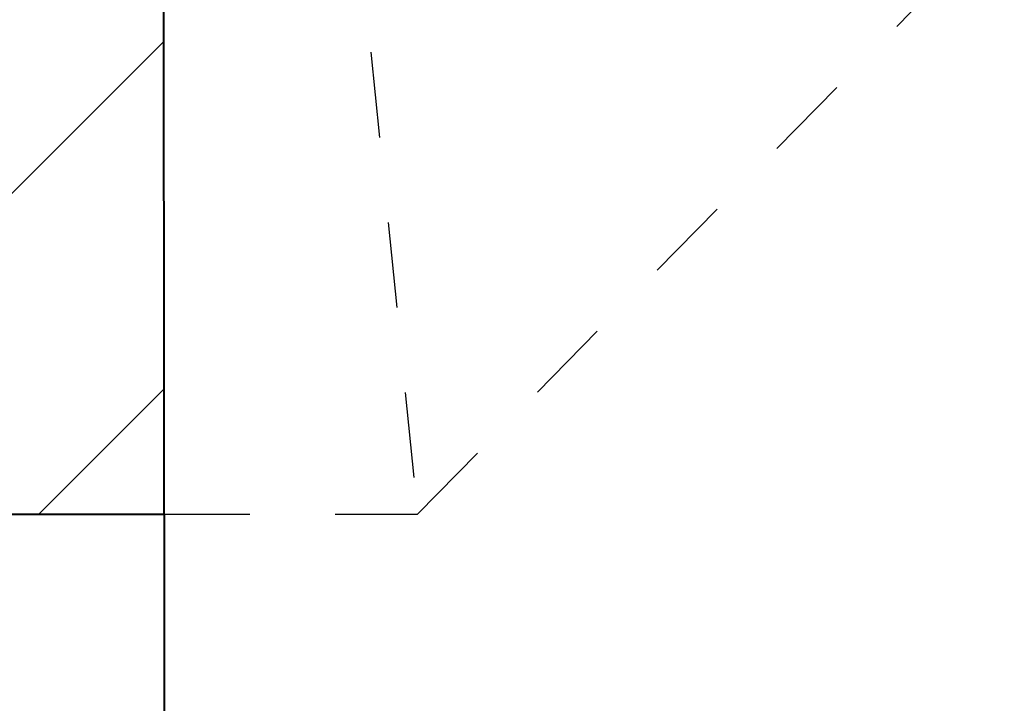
# Model space of a CAD drawing. Header units: metres. Extents: x -113 to 509, y -50 to 519.
# Tile 207 of 240: x 67.099 to 68.252, y 428.617 to 429.417. Entities that reach past the tile are written whole.
import ezdxf
from ezdxf.enums import TextEntityAlignment as Align

# ---------------------------------------------------------------- set-up
doc = ezdxf.new("R2010")
doc.units = ezdxf.units.M
doc.header["$MEASUREMENT"] = 0
doc.linetypes.add('Wisdot2', pattern=[0.125, 0.0625, -0.0625])
for name, color, linetype, lineweight in [('B_ANNO_TEXT', 7, 'Continuous', 18), ('B_DETAIL', 7, 'Continuous', 18), ('B_DETAIL_HIDDEN', 7, 'Wisdot2', 25), ('B_DETAIL_OBJ', 7, 'Continuous', 40)]:
    doc.layers.add(name, color=color, linetype=linetype, lineweight=lineweight)
doc.styles.add('Annotative', font='calibri.ttf', dxfattribs={"height": 0.0625})

# ---------------------------------------------------------------- blocks, each defined once
blk = doc.blocks.new('*U2432')
at = {"layer": 'B_DETAIL'}
h = blk.add_hatch(dxfattribs=at)
h.set_pattern_fill('ANSI32', color=256, scale=2.30116)
h.set_pattern_definition([(45, (204.2579, 135.5891), (-0.610187, 0.610187), []), (45, (204.6647, 135.5891), (-0.610187, 0.610187), [])])
edge = h.paths.add_edge_path()
edge.add_line((180.0972, 164.9276), (177.6032, 164.9276))
edge.add_line((177.6032, 164.9276), (177.6032, 161.9996))
edge.add_line((177.6032, 161.9996), (180.0972, 161.9996))
edge.add_line((180.0972, 161.9996), (180.0969, 162.733))
edge.add_arc((179.7836, 162.7327), 0.3133, 0.0543, 142.0592)
edge.add_line((179.5365, 162.9254), (179.4703, 162.7327))
edge.add_arc((179.1674, 162.8368), 0.3202, 161.0296, 341.0296, ccw=False)
edge.add_line((178.8646, 162.9409), (179.2512, 164.0658))
edge.add_arc((179.5541, 163.9617), 0.3202, -7.1384, 161.0296, ccw=False)
edge.add_line((179.8719, 163.9219), (180.3709, 163.9219))
edge.add_line((180.3709, 163.9219), (180.46, 164.0142))
edge.add_line((180.46, 164.0142), (180.46, 164.5616))
edge.add_line((180.46, 164.5616), (180.0972, 164.9276))
at = {"layer": 'B_DETAIL_HIDDEN', "ltscale": 0.5}
for p, q in [((180.0972, 164.9276), (180.3938, 161.9996)), ((180.3938, 161.9996), (182.6204, 164.2646)), ((180.0972, 161.9996), (180.3938, 161.9996))]:
    blk.add_line(p, q, dxfattribs=at)
at = {"layer": 'B_DETAIL_OBJ'}
blk.add_line((180.0972, 161.9996), (180.0972, 153.2743), dxfattribs=at)
at = {"layer": 'B_DETAIL_OBJ', "flags": 128}
blk.add_lwpolyline([(177.6032, 164.9276), (177.6032, 161.9996), (180.0972, 161.9996), (180.0969, 162.7327, 0.713683), (179.5365, 162.9254)], format="xyb", dxfattribs=at)
at = {"layer": 'B_ANNO_TEXT', "style": 'Annotative'}
blk.add_attdef('DIM2', text='', height=1.5, rotation=315.056, dxfattribs=at).set_placement((311.4772, 219.6159), align=Align.MIDDLE_CENTER)

msp = doc.modelspace()

# ---------------------------------------------------------------- block references
msp.add_blockref('*U2432', (-112.8286, 266.8387))

doc.saveas('drawing.dxf')
